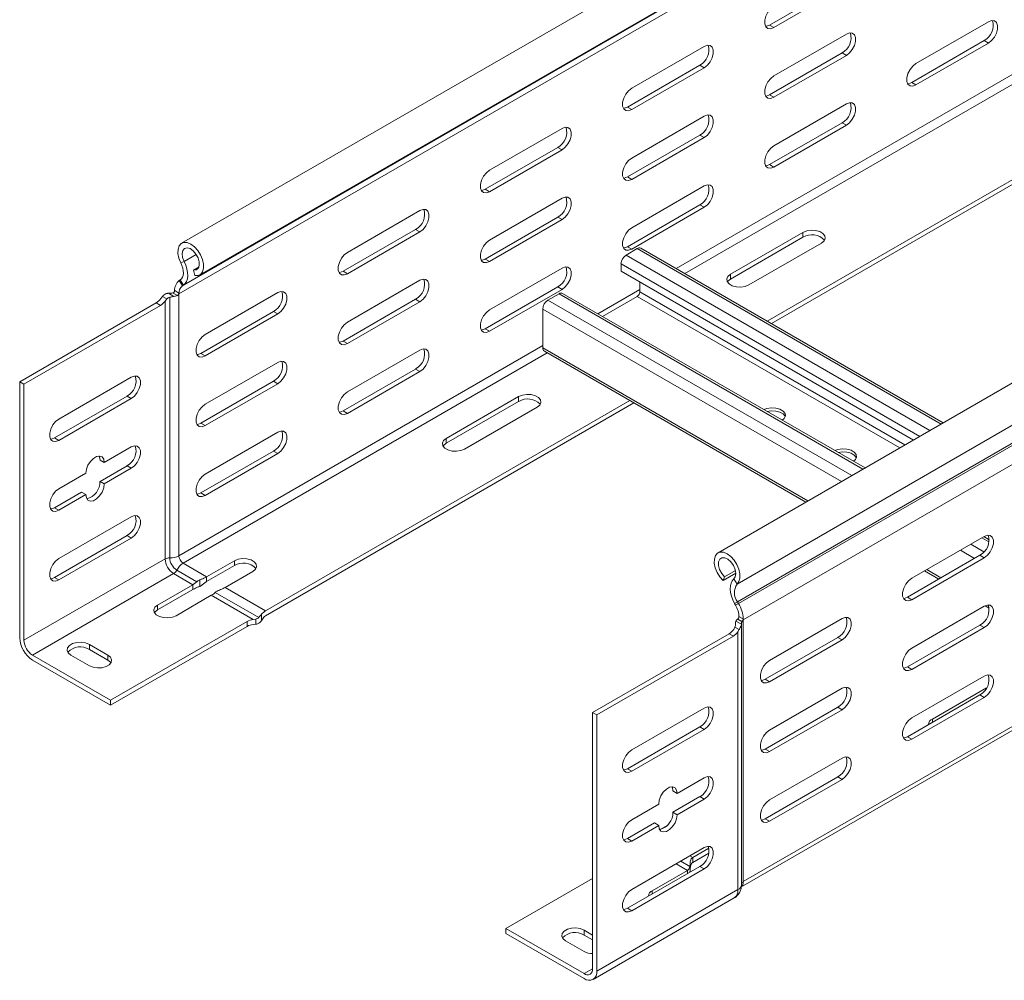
# Model space of a CAD drawing. Header units: millimetres. Extents: x -6 to 3617, y -5324 to -345.
# Tile 1 of 43: x 110 to 355, y -4894 to -4655. Entities that reach past the tile are written whole.
import ezdxf

# ---------------------------------------------------------------- set-up
doc = ezdxf.new("R2010")
doc.units = ezdxf.units.MM

msp = doc.modelspace()

# ---------------------------------------------------------------- linework, layer by layer
at = {"color": 7, "linetype": 'Continuous', "lineweight": 15}
for p, q in [((536.81, -4487.56), (150.02, -4710.85)), ((154.57, -4718.73), (541.36, -4495.44)), ((150.22, -4721.44), (537.01, -4498.15)), ((150.46, -4721.28), (537.25, -4497.99)), ((149.34, -4723.46), (536.13, -4500.18)), ((670.21, -4564.57), (283.42, -4787.86)), ((288.17, -4795.6), (674.96, -4572.31)), ((288.29, -4800.01), (675.08, -4576.72)), ((288.54, -4800.44), (675.33, -4577.16)), ((289.65, -4804.52), (676.49, -4581.2)), ((295.64, -4730.25), (470.06, -4629.56)), ((296.7, -4730.86), (471.12, -4630.17)), ((296.25, -4656.61), (314.28, -4646.21)), ((315.34, -4646.82), (297.31, -4657.23)), ((296.25, -4656.61), (297.31, -4657.23)), ((332.66, -4666.21), (350.69, -4655.8)), ((297.31, -4669.27), (315.34, -4658.86)), ((261.95, -4672.33), (279.98, -4661.92)), ((331.6, -4670.91), (349.63, -4660.5)), ((350.69, -4661.11), (332.66, -4671.52)), ((349.63, -4660.5), (350.69, -4661.11)), ((296.25, -4673.97), (314.28, -4663.56)), ((315.34, -4664.17), (297.31, -4674.58)), ((314.28, -4663.56), (315.34, -4664.17)), ((260.89, -4677.03), (278.92, -4666.62)), ((279.98, -4667.23), (261.95, -4677.64)), ((278.92, -4666.62), (279.98, -4667.23)), ((331.6, -4670.91), (332.66, -4671.52)), ((296.25, -4673.97), (297.31, -4674.58)), ((260.89, -4677.03), (261.95, -4677.64)), ((297.31, -4686.62), (315.34, -4676.21)), ((261.95, -4689.68), (279.98, -4679.27)), ((296.25, -4691.32), (314.28, -4680.91)), ((315.34, -4681.52), (297.31, -4691.93)), ((314.28, -4680.91), (315.34, -4681.52)), ((226.6, -4692.74), (244.63, -4682.33)), ((260.89, -4694.38), (278.92, -4683.97)), ((278.92, -4683.97), (279.98, -4684.58)), ((279.98, -4684.58), (261.95, -4694.99)), ((225.54, -4697.44), (243.57, -4687.03)), ((244.63, -4687.64), (226.6, -4698.05)), ((243.57, -4687.03), (244.63, -4687.64)), ((296.25, -4691.32), (297.31, -4691.93)), ((260.89, -4694.38), (261.95, -4694.99)), ((261.95, -4707.03), (279.98, -4696.62)), ((225.54, -4697.44), (226.6, -4698.05)), ((226.6, -4710.09), (244.63, -4699.68)), ((260.89, -4711.73), (278.92, -4701.32)), ((278.92, -4701.32), (279.98, -4701.93)), ((191.24, -4713.15), (209.27, -4702.74)), ((279.98, -4701.93), (261.95, -4712.34)), ((225.54, -4714.79), (243.57, -4704.38)), ((244.63, -4704.99), (226.6, -4715.4)), ((243.57, -4704.38), (244.63, -4704.99)), ((190.18, -4717.85), (208.21, -4707.44)), ((209.27, -4708.05), (191.24, -4718.46)), ((208.21, -4707.44), (209.27, -4708.05)), ((304.55, -4708.16), (286.52, -4718.57)), ((304.55, -4709.38), (304.55, -4708.16)), ((286.52, -4719.79), (304.55, -4709.38)), ((291.12, -4721.22), (309.15, -4710.81)), ((260.57, -4713.8), (263.33, -4712.21)), ((260.89, -4711.73), (261.95, -4712.34)), ((339.42, -4755.53), (264.23, -4712.12)), ((289.08, -4870.98), (561.59, -4713.66)), ((149.82, -4715.73), (150.64, -4715.42)), ((225.54, -4714.79), (226.6, -4715.4)), ((259.3, -4717.8), (259.3, -4716)), ((154.35, -4716.75), (152.97, -4717.54)), ((153.3, -4718.9), (152.97, -4717.54)), ((190.18, -4717.85), (191.24, -4718.46)), ((226.6, -4727.44), (244.63, -4717.03)), ((332.04, -4759.79), (259.3, -4717.8)), ((286.52, -4719.79), (286.52, -4718.57)), ((149.45, -4720.15), (149.69, -4719.99)), ((150.22, -4721.44), (149.45, -4720.15)), ((149.69, -4719.99), (150.46, -4721.28)), ((191.24, -4730.5), (209.27, -4720.09)), ((263.97, -4720.49), (263.97, -4722.98)), ((146.72, -4723.3), (148.09, -4724.09)), ((148.96, -4723.85), (147.93, -4723.25)), ((148.29, -4722.64), (149.34, -4723.25)), ((149.34, -4723.25), (149.34, -4723.46)), ((149.34, -4788.57), (149.34, -4723.46)), ((150.22, -4721.44), (150.46, -4721.28)), ((155.89, -4733.56), (173.92, -4723.15)), ((225.54, -4732.14), (243.57, -4721.73)), ((244.63, -4722.34), (226.6, -4732.75)), ((241.13, -4725.02), (243.88, -4723.43)), ((243.57, -4721.73), (244.63, -4722.34)), ((319.98, -4766.75), (244.78, -4723.34)), ((143.7, -4725.7), (109.75, -4745.29)), ((144.76, -4726.31), (143.7, -4725.7)), ((144.85, -4724.63), (145.24, -4724.1)), ((145.24, -4724.1), (146.33, -4724.73)), ((146.33, -4724.73), (145.91, -4725.25)), ((145.91, -4789.33), (145.91, -4725.25)), ((147.06, -4789.08), (147.06, -4724.31)), ((190.18, -4735.2), (208.21, -4724.79)), ((209.27, -4725.4), (191.24, -4735.81)), ((208.21, -4724.79), (209.27, -4725.4)), ((263.33, -4724.08), (254.7, -4729.06)), ((110.81, -4745.91), (144.76, -4726.31)), ((154.82, -4738.26), (172.86, -4727.85)), ((173.92, -4728.46), (155.89, -4738.87)), ((172.86, -4727.85), (173.92, -4728.46)), ((239.85, -4736.9), (239.85, -4727.23)), ((225.54, -4732.14), (226.6, -4732.75)), ((190.18, -4735.2), (191.24, -4735.81)), ((154.82, -4738.26), (155.89, -4738.87)), ((191.24, -4747.85), (209.27, -4737.44)), ((240.23, -4737.72), (305.25, -4775.25)), ((155.89, -4750.91), (173.92, -4740.5)), ((190.18, -4752.55), (208.21, -4742.14)), ((209.27, -4742.75), (191.24, -4753.16)), ((208.21, -4742.14), (209.27, -4742.75)), ((109.75, -4745.29), (109.75, -4808.98)), ((109.75, -4745.29), (110.81, -4745.91)), ((137.5, -4744.17), (119.47, -4754.58)), ((154.82, -4755.61), (172.86, -4745.2)), ((172.86, -4745.2), (173.92, -4745.81)), ((110.81, -4809.6), (110.81, -4745.91)), ((173.92, -4745.81), (155.89, -4756.22)), ((136.44, -4748.87), (118.41, -4759.28)), ((119.47, -4759.89), (137.5, -4749.48)), ((136.44, -4748.87), (137.5, -4749.48)), ((170.91, -4802.25), (261.46, -4749.98)), ((170.91, -4803.47), (262.52, -4750.59)), ((233.84, -4748.98), (215.81, -4759.39)), ((215.81, -4760.61), (233.84, -4750.2)), ((233.84, -4750.2), (233.84, -4748.98)), ((190.18, -4752.55), (191.24, -4753.16)), ((220.41, -4762.04), (238.44, -4751.63)), ((154.82, -4755.61), (155.89, -4756.22)), ((155.89, -4768.26), (173.92, -4757.85)), ((118.41, -4759.28), (119.47, -4759.89)), ((215.81, -4760.61), (215.81, -4759.39)), ((137.5, -4761.53), (130.78, -4765.4)), ((154.82, -4772.96), (172.86, -4762.55)), ((172.86, -4762.55), (173.92, -4763.16)), ((129.72, -4764.79), (130.78, -4765.4)), ((173.92, -4763.16), (155.89, -4773.57)), ((136.44, -4766.22), (129.72, -4770.1)), ((130.78, -4770.71), (137.5, -4766.83)), ((136.44, -4766.22), (137.5, -4766.83)), ((126.19, -4768.06), (119.47, -4771.93)), ((129.72, -4770.1), (130.78, -4770.71)), ((125.13, -4772.75), (118.41, -4776.63)), ((119.47, -4777.24), (126.19, -4773.36)), ((125.13, -4772.75), (126.19, -4773.36)), ((154.82, -4772.96), (155.89, -4773.57)), ((118.41, -4776.63), (119.47, -4777.24)), ((137.5, -4778.88), (119.47, -4789.29)), ((136.44, -4783.57), (118.41, -4793.98)), ((119.47, -4794.59), (137.5, -4784.18)), ((136.44, -4783.57), (137.5, -4784.18)), ((349.63, -4783.77), (331.6, -4794.18)), ((350.87, -4784.58), (349.55, -4783.82)), ((145.91, -4789.33), (110.81, -4809.6)), ((163.13, -4789.8), (156.24, -4793.78)), ((163.13, -4791.02), (163.13, -4789.8)), ((348.57, -4788.46), (330.54, -4798.87)), ((331.6, -4799.49), (349.63, -4789.08)), ((349.63, -4789.08), (348.57, -4788.46)), ((148.82, -4792.14), (153.81, -4795.02)), ((150.41, -4790.41), (156.24, -4793.78)), ((156.24, -4795), (163.13, -4791.02)), ((287.74, -4792.21), (285.02, -4793.78)), ((148.03, -4793.01), (112.93, -4813.27)), ((118.41, -4793.98), (119.47, -4794.59)), ((148.03, -4793.01), (152.81, -4795.76)), ((154.52, -4796.19), (154.52, -4794.58)), ((156.24, -4795), (156.24, -4793.78)), ((160.84, -4796.43), (167.73, -4792.45)), ((287.85, -4792.93), (284.69, -4794.75)), ((284.69, -4794.75), (285.02, -4793.78)), ((288.17, -4795.6), (287.35, -4794.35)), ((334.81, -4792.32), (338.35, -4794.37)), ((144.04, -4800.82), (152.81, -4795.76)), ((152.81, -4796.99), (144.04, -4802.05)), ((152.81, -4796.99), (152.81, -4795.76)), ((160.84, -4796.43), (170.91, -4802.25)), ((157.4, -4798.41), (148.64, -4803.47)), ((157.4, -4798.41), (167.82, -4804.43)), ((158.4, -4797.67), (169.21, -4803.91)), ((331.6, -4799.49), (330.54, -4798.87)), ((144.04, -4802.05), (144.04, -4800.82)), ((288.29, -4800.01), (287.53, -4800.41)), ((287.77, -4800.84), (287.53, -4800.41)), ((287.77, -4800.84), (288.54, -4800.44)), ((288.54, -4800.44), (288.29, -4800.01)), ((349.63, -4801.12), (331.6, -4811.53)), ((349.85, -4801.01), (350.86, -4801.59)), ((167.82, -4804.43), (168.47, -4804.32)), ((168.47, -4804.32), (168.47, -4805.58)), ((169.91, -4803.12), (169.91, -4804.7)), ((288.32, -4804.3), (289.35, -4804.89)), ((289.7, -4804.28), (288.64, -4803.67)), ((314.28, -4804.18), (296.25, -4814.59)), ((166.32, -4804.9), (132.37, -4824.5)), ((166.32, -4806.12), (132.37, -4825.72)), ((166.32, -4806.12), (166.32, -4804.9)), ((168.47, -4805.58), (167.82, -4805.65)), ((287.63, -4806.3), (287.33, -4806.89)), ((288.72, -4806.93), (287.63, -4806.3)), ((287.77, -4805.41), (287.77, -4805.77)), ((289.26, -4805.59), (287.89, -4804.8)), ((288.39, -4807.5), (288.72, -4806.93)), ((289.27, -4870.36), (289.27, -4805.44)), ((289.35, -4804.89), (289.71, -4804.69)), ((289.71, -4869.6), (289.71, -4804.69)), ((348.57, -4805.82), (330.54, -4816.23)), ((331.6, -4816.84), (349.63, -4806.43)), ((349.63, -4806.43), (348.57, -4805.82)), ((252.23, -4827.55), (286.18, -4807.95)), ((287.24, -4808.56), (253.29, -4828.16)), ((286.18, -4807.95), (287.24, -4808.56)), ((288.39, -4871.58), (288.39, -4807.5)), ((313.22, -4808.88), (295.19, -4819.28)), ((314.28, -4809.49), (313.22, -4808.88)), ((127.07, -4810.62), (131.67, -4813.27)), ((127.07, -4811.84), (127.07, -4810.62)), ((131.67, -4814.5), (127.07, -4811.84)), ((296.25, -4819.9), (314.28, -4809.49)), ((132.37, -4824.5), (112.93, -4813.27)), ((127.07, -4815.92), (122.47, -4813.27)), ((131.67, -4814.5), (131.67, -4813.27)), ((112.93, -4814.5), (132.37, -4825.72)), ((331.6, -4816.84), (330.54, -4816.23)), ((349.63, -4818.47), (331.6, -4828.88)), ((296.25, -4819.9), (295.19, -4819.28)), ((314.28, -4821.53), (296.25, -4831.94)), ((336.73, -4829.19), (350.23, -4821.4)), ((348.57, -4823.17), (330.54, -4833.58)), ((331.6, -4834.19), (349.63, -4823.78)), ((349.63, -4823.78), (348.57, -4823.17)), ((132.37, -4825.72), (132.37, -4824.5)), ((261.95, -4836.84), (279.98, -4826.43)), ((313.22, -4826.23), (295.19, -4836.64)), ((314.28, -4826.84), (313.22, -4826.23)), ((252.23, -4891.24), (252.23, -4827.55)), ((253.29, -4828.16), (252.23, -4827.55)), ((253.29, -4828.16), (253.29, -4891.85)), ((296.25, -4837.25), (314.28, -4826.84)), ((260.89, -4841.53), (278.92, -4831.12)), ((279.98, -4831.73), (278.92, -4831.12)), ((279.98, -4831.73), (261.95, -4842.14)), ((331.6, -4834.19), (330.54, -4833.58)), ((296.25, -4837.25), (295.19, -4836.64)), ((314.28, -4838.88), (296.25, -4849.29)), ((261.95, -4842.14), (260.89, -4841.53)), ((313.22, -4843.58), (295.19, -4853.99)), ((314.28, -4844.19), (313.22, -4843.58)), ((273.27, -4847.66), (279.98, -4843.78)), ((296.25, -4854.6), (314.28, -4844.19)), ((273.27, -4847.66), (272.2, -4847.04)), ((272.2, -4852.35), (278.92, -4848.47)), ((279.98, -4849.09), (278.92, -4848.47)), ((261.95, -4854.19), (268.67, -4850.31)), ((279.98, -4849.09), (273.27, -4852.96)), ((273.27, -4852.96), (272.2, -4852.35)), ((260.89, -4858.88), (267.61, -4855.01)), ((268.67, -4855.62), (261.95, -4859.5)), ((268.67, -4855.62), (267.61, -4855.01)), ((269.03, -4856.64), (270.78, -4855.63)), ((296.25, -4854.6), (295.19, -4853.99)), ((261.95, -4859.5), (260.89, -4858.88)), ((261.95, -4871.54), (279.98, -4861.13)), ((277.15, -4863.58), (281.16, -4861.27)), ((281.16, -4862.5), (277.15, -4864.81)), ((276.5, -4866.72), (276.5, -4865.06)), ((277.15, -4863.58), (277.15, -4864.81)), ((260.89, -4876.23), (278.92, -4865.83)), ((279.98, -4866.44), (261.95, -4876.85)), ((275.84, -4866.79), (267.08, -4871.85)), ((279.98, -4866.44), (278.92, -4865.83)), ((252.23, -4868.79), (230.66, -4881.24)), ((253.29, -4891.85), (288.39, -4871.58)), ((252.36, -4893.91), (287.46, -4873.64)), ((261.95, -4876.85), (260.89, -4876.23)), ((230.66, -4882.46), (230.66, -4881.24)), ((230.66, -4881.24), (250.11, -4892.46)), ((250.11, -4893.69), (230.66, -4882.46)), ((252.23, -4882.87), (250.11, -4881.65)), ((250.11, -4882.87), (250.11, -4881.65)), ((250.11, -4882.87), (252.23, -4884.09)), ((245.51, -4884.3), (250.11, -4886.95))]:
    msp.add_line(p, q, dxfattribs=at)
at = {"color": 8, "linetype": 'Continuous', "lineweight": 15}
for p, q in [((273.01, -4717.18), (448.45, -4615.9)), ((275.13, -4718.41), (449.55, -4617.72)), ((150.64, -4715.42), (153.67, -4713.67)), ((336.14, -4757.42), (260.57, -4713.8)), ((338.9, -4755.83), (263.33, -4712.21)), ((289.71, -4869.6), (561.59, -4712.65)), ((333.59, -4758.89), (259.3, -4716)), ((319.45, -4767.05), (243.88, -4723.43)), ((253.56, -4728.41), (263.97, -4722.4)), ((329.89, -4761.03), (263.97, -4722.98)), ((316.69, -4768.65), (241.13, -4725.02)), ((328.61, -4761.77), (263.33, -4724.08)), ((314.15, -4770.12), (239.85, -4727.23)), ((149.34, -4788.57), (239.85, -4736.32)), ((150.41, -4790.41), (240.95, -4738.14)), ((305.77, -4774.95), (239.85, -4736.9)), ((350.8, -4785.15), (349.02, -4784.12)), ((347.25, -4789.23), (343.72, -4787.19)), ((349.57, -4787.63), (346.26, -4785.72)), ((338.88, -4794.06), (335.34, -4792.02)), ((350.67, -4800.87), (350.57, -4800.81)), ((336.73, -4830.01), (336.73, -4829.19)), ((277.15, -4863.58), (276.44, -4863.17)), ((275.84, -4866.79), (273.01, -4865.15)), ((276.42, -4865.8), (274.16, -4864.49)), ((275.84, -4867.6), (275.84, -4866.79)), ((267.08, -4872.66), (267.08, -4871.85)), ((252.23, -4891.24), (250.11, -4892.46))]:
    msp.add_line(p, q, dxfattribs=at)
at = {"color": 7, "linetype": 'Continuous', "lineweight": 15, "flags": 128}
for points in [[(297.31, -4657.23), (296.52, -4657.52), (295.83, -4657.46), (295.32, -4657.05), (295.04, -4656.34), (295.04, -4655.42), (295.32, -4654.4), (295.83, -4653.39), (296.52, -4652.53), (297.31, -4651.92)], [(295.24, -4656.93), (295.46, -4656.91), (296.25, -4656.61)], [(350.69, -4655.8), (351.48, -4655.51), (352.17, -4655.57), (352.68, -4655.98), (352.96, -4656.69), (352.96, -4657.61), (352.68, -4658.64), (352.17, -4659.64), (351.48, -4660.5), (350.69, -4661.11)], [(315.34, -4658.86), (316.12, -4658.57), (316.82, -4658.63), (317.33, -4659.04), (317.6, -4659.75), (317.6, -4660.67), (317.33, -4661.69), (316.82, -4662.7), (316.12, -4663.56), (315.34, -4664.17)], [(279.98, -4661.92), (280.77, -4661.63), (281.46, -4661.69), (281.97, -4662.1), (282.25, -4662.81), (282.25, -4663.73), (281.97, -4664.75), (281.46, -4665.75), (280.77, -4666.61), (279.98, -4667.23)], [(332.66, -4671.52), (331.88, -4671.81), (331.18, -4671.75), (330.67, -4671.34), (330.4, -4670.63), (330.4, -4669.71), (330.67, -4668.69), (331.18, -4667.69), (331.88, -4666.83), (332.66, -4666.21)], [(297.31, -4674.58), (296.52, -4674.87), (295.83, -4674.81), (295.32, -4674.4), (295.04, -4673.69), (295.04, -4672.77), (295.32, -4671.75), (295.83, -4670.74), (296.52, -4669.89), (297.31, -4669.27)], [(330.6, -4671.22), (330.82, -4671.2), (331.6, -4670.91)], [(261.95, -4677.64), (261.17, -4677.93), (260.47, -4677.87), (259.96, -4677.46), (259.69, -4676.75), (259.69, -4675.83), (259.96, -4674.81), (260.47, -4673.8), (261.17, -4672.94), (261.95, -4672.33)], [(295.24, -4674.28), (295.46, -4674.26), (296.25, -4673.97)], [(259.89, -4677.34), (260.1, -4677.32), (260.89, -4677.03)], [(315.34, -4676.21), (316.12, -4675.92), (316.82, -4675.98), (317.33, -4676.39), (317.6, -4677.1), (317.6, -4678.02), (317.33, -4679.05), (316.82, -4680.05), (316.12, -4680.91), (315.34, -4681.52)], [(279.98, -4679.27), (280.77, -4678.98), (281.46, -4679.04), (281.97, -4679.45), (282.25, -4680.16), (282.25, -4681.08), (281.97, -4682.1), (281.46, -4683.11), (280.77, -4683.97), (279.98, -4684.58)], [(244.63, -4682.33), (245.41, -4682.04), (246.1, -4682.1), (246.62, -4682.51), (246.89, -4683.22), (246.89, -4684.14), (246.62, -4685.16), (246.1, -4686.16), (245.41, -4687.02), (244.63, -4687.64)], [(297.31, -4691.93), (296.52, -4692.22), (295.83, -4692.16), (295.32, -4691.75), (295.04, -4691.04), (295.04, -4690.12), (295.32, -4689.1), (295.83, -4688.1), (296.52, -4687.24), (297.31, -4686.62)], [(261.95, -4694.99), (261.17, -4695.28), (260.47, -4695.22), (259.96, -4694.81), (259.69, -4694.1), (259.69, -4693.18), (259.96, -4692.16), (260.47, -4691.16), (261.17, -4690.3), (261.95, -4689.68)], [(295.24, -4691.63), (295.46, -4691.61), (296.25, -4691.32)], [(226.6, -4698.05), (225.81, -4698.34), (225.12, -4698.28), (224.61, -4697.87), (224.33, -4697.16), (224.33, -4696.24), (224.61, -4695.22), (225.12, -4694.21), (225.81, -4693.35), (226.6, -4692.74)], [(259.89, -4694.69), (260.1, -4694.67), (260.89, -4694.38)], [(279.98, -4696.62), (280.77, -4696.33), (281.46, -4696.39), (281.97, -4696.8), (282.25, -4697.51), (282.25, -4698.43), (281.97, -4699.46), (281.46, -4700.46), (280.77, -4701.32), (279.98, -4701.93)], [(224.53, -4697.75), (224.75, -4697.73), (225.54, -4697.44)], [(244.63, -4699.68), (245.41, -4699.39), (246.1, -4699.45), (246.62, -4699.86), (246.89, -4700.57), (246.89, -4701.49), (246.62, -4702.51), (246.1, -4703.52), (245.41, -4704.38), (244.63, -4704.99)], [(209.27, -4702.74), (210.06, -4702.45), (210.75, -4702.51), (211.26, -4702.92), (211.54, -4703.63), (211.54, -4704.55), (211.26, -4705.57), (210.75, -4706.58), (210.06, -4707.43), (209.27, -4708.05)], [(261.95, -4712.34), (261.17, -4712.63), (260.47, -4712.57), (259.96, -4712.16), (259.69, -4711.45), (259.69, -4710.53), (259.96, -4709.51), (260.47, -4708.51), (261.17, -4707.65), (261.95, -4707.03)], [(309.15, -4710.81), (309.8, -4710.28), (310.09, -4709.65), (309.99, -4709), (309.52, -4708.41), (308.72, -4707.95), (307.69, -4707.67), (306.57, -4707.62), (305.48, -4707.78), (304.55, -4708.16)], [(153.3, -4718.9), (154.11, -4718.91), (154.78, -4718.59), (155.25, -4717.97), (155.49, -4717.09), (155.47, -4716.04), (155.21, -4714.88), (154.71, -4713.72), (154.02, -4712.64), (153.19, -4711.74), (152.29, -4711.07), (151.39, -4710.7), (150.57, -4710.66), (149.88, -4710.94), (149.38, -4711.53), (149.12, -4712.38), (149.11, -4713.42), (149.35, -4714.57), (149.82, -4715.73)], [(226.6, -4715.4), (225.81, -4715.69), (225.12, -4715.63), (224.61, -4715.22), (224.33, -4714.51), (224.33, -4713.59), (224.61, -4712.57), (225.12, -4711.57), (225.81, -4710.71), (226.6, -4710.09)], [(152.97, -4717.54), (153.65, -4717.51), (154.16, -4717.12), (154.42, -4716.43), (154.41, -4715.52), (154.12, -4714.51), (153.59, -4713.55), (152.9, -4712.74), (152.12, -4712.21), (151.37, -4712.01), (150.74, -4712.17), (150.31, -4712.68), (150.14, -4713.46), (150.26, -4714.42), (150.64, -4715.42)], [(191.24, -4718.46), (190.45, -4718.75), (189.76, -4718.69), (189.25, -4718.28), (188.98, -4717.57), (188.98, -4716.65), (189.25, -4715.63), (189.76, -4714.62), (190.45, -4713.76), (191.24, -4713.15)], [(259.89, -4712.04), (260.1, -4712.02), (260.89, -4711.73)], [(149.82, -4715.73), (150.11, -4716.39), (150.32, -4717.05), (150.44, -4717.69), (150.47, -4718.3), (150.41, -4718.85), (150.25, -4719.33), (150.01, -4719.71), (149.69, -4719.99)], [(150.64, -4715.42), (151.04, -4716.32), (151.32, -4717.23), (151.49, -4718.12), (151.53, -4718.96), (151.44, -4719.71), (151.23, -4720.37), (150.9, -4720.9), (150.46, -4721.28)], [(224.53, -4715.1), (224.75, -4715.08), (225.54, -4714.79)], [(189.17, -4718.16), (189.39, -4718.14), (190.18, -4717.85)], [(244.63, -4717.03), (245.41, -4716.74), (246.1, -4716.8), (246.62, -4717.21), (246.89, -4717.92), (246.89, -4718.84), (246.62, -4719.87), (246.1, -4720.87), (245.41, -4721.73), (244.63, -4722.34)], [(286.52, -4718.57), (285.88, -4719.1), (285.58, -4719.73), (285.68, -4720.38), (286.16, -4720.97), (286.96, -4721.43), (287.98, -4721.71), (289.1, -4721.76), (290.2, -4721.59), (291.12, -4721.22)], [(209.27, -4720.09), (210.06, -4719.8), (210.75, -4719.86), (211.26, -4720.27), (211.54, -4720.98), (211.54, -4721.9), (211.26, -4722.92), (210.75, -4723.93), (210.06, -4724.79), (209.27, -4725.4)], [(285.75, -4720.51), (285.88, -4720.33), (286.52, -4719.79)], [(173.92, -4723.15), (174.7, -4722.86), (175.39, -4722.92), (175.91, -4723.33), (176.18, -4724.04), (176.18, -4724.96), (175.91, -4725.98), (175.39, -4726.99), (174.7, -4727.85), (173.92, -4728.46)], [(226.6, -4732.75), (225.81, -4733.04), (225.12, -4732.98), (224.61, -4732.57), (224.33, -4731.86), (224.33, -4730.94), (224.61, -4729.92), (225.12, -4728.92), (225.81, -4728.06), (226.6, -4727.44)], [(191.24, -4735.81), (190.45, -4736.1), (189.76, -4736.04), (189.25, -4735.63), (188.98, -4734.92), (188.98, -4734), (189.25, -4732.98), (189.76, -4731.98), (190.45, -4731.12), (191.24, -4730.5)], [(224.53, -4732.45), (224.75, -4732.43), (225.54, -4732.14)], [(155.89, -4738.87), (155.1, -4739.16), (154.41, -4739.1), (153.9, -4738.69), (153.62, -4737.98), (153.62, -4737.06), (153.9, -4736.04), (154.41, -4735.03), (155.1, -4734.17), (155.89, -4733.56)], [(189.17, -4735.51), (189.39, -4735.49), (190.18, -4735.2)], [(153.82, -4738.57), (154.04, -4738.55), (154.82, -4738.26)], [(209.27, -4737.44), (210.06, -4737.15), (210.75, -4737.21), (211.26, -4737.62), (211.54, -4738.33), (211.54, -4739.25), (211.26, -4740.28), (210.75, -4741.28), (210.06, -4742.14), (209.27, -4742.75)], [(173.92, -4740.5), (174.7, -4740.21), (175.39, -4740.27), (175.91, -4740.68), (176.18, -4741.39), (176.18, -4742.31), (175.91, -4743.33), (175.39, -4744.34), (174.7, -4745.2), (173.92, -4745.81)], [(137.5, -4749.48), (138.29, -4748.87), (138.98, -4748.01), (139.49, -4747.01), (139.76, -4745.98), (139.76, -4745.06), (139.49, -4744.35), (138.98, -4743.94), (138.29, -4743.88), (137.5, -4744.17)], [(191.24, -4753.16), (190.45, -4753.45), (189.76, -4753.39), (189.25, -4752.98), (188.98, -4752.27), (188.98, -4751.35), (189.25, -4750.33), (189.76, -4749.33), (190.45, -4748.47), (191.24, -4747.85)], [(238.44, -4751.63), (239.09, -4751.1), (239.38, -4750.47), (239.28, -4749.82), (238.8, -4749.23), (238.01, -4748.77), (236.98, -4748.49), (235.86, -4748.44), (234.77, -4748.61), (233.84, -4748.98)], [(155.89, -4756.22), (155.1, -4756.51), (154.41, -4756.45), (153.9, -4756.04), (153.62, -4755.33), (153.62, -4754.41), (153.9, -4753.39), (154.41, -4752.39), (155.1, -4751.53), (155.89, -4750.91)], [(189.17, -4752.86), (189.39, -4752.84), (190.18, -4752.55)], [(299.41, -4754.88), (299.9, -4754.45), (300.19, -4753.82), (300.09, -4753.17), (299.62, -4752.58), (298.82, -4752.12), (297.79, -4751.84), (296.67, -4751.78), (295.58, -4751.95), (294.83, -4752.23)], [(300.14, -4754.02), (300.09, -4753.9), (299.62, -4753.31), (298.82, -4752.85), (297.79, -4752.58), (296.67, -4752.52), (295.61, -4752.68)], [(119.47, -4754.58), (118.68, -4755.2), (117.99, -4756.06), (117.48, -4757.06), (117.21, -4758.08), (117.21, -4759), (117.48, -4759.71), (117.99, -4760.12), (118.68, -4760.18), (119.47, -4759.89)], [(153.82, -4755.92), (154.04, -4755.9), (154.82, -4755.61)], [(173.92, -4757.85), (174.7, -4757.56), (175.39, -4757.62), (175.91, -4758.03), (176.18, -4758.74), (176.18, -4759.66), (175.91, -4760.69), (175.39, -4761.69), (174.7, -4762.55), (173.92, -4763.16)], [(118.41, -4759.28), (117.62, -4759.57), (117.4, -4759.59)], [(215.81, -4759.39), (215.17, -4759.92), (214.87, -4760.55), (214.97, -4761.2), (215.45, -4761.79), (216.25, -4762.25), (217.27, -4762.53), (218.39, -4762.58), (219.48, -4762.42), (220.41, -4762.04)], [(137.5, -4766.83), (138.29, -4766.22), (138.98, -4765.36), (139.49, -4764.36), (139.76, -4763.33), (139.76, -4762.41), (139.49, -4761.7), (138.98, -4761.29), (138.29, -4761.23), (137.5, -4761.53)], [(215.04, -4761.33), (215.17, -4761.15), (215.81, -4760.61)], [(317.09, -4765.08), (317.58, -4764.65), (317.87, -4764.02), (317.77, -4763.37), (317.29, -4762.78), (316.5, -4762.32), (315.47, -4762.05), (314.35, -4761.99), (313.26, -4762.16), (312.51, -4762.44)], [(317.82, -4764.23), (317.77, -4764.11), (317.29, -4763.52), (316.5, -4763.06), (315.47, -4762.78), (314.35, -4762.72), (313.28, -4762.89)], [(130.78, -4765.4), (130.64, -4764.58), (130.25, -4764.01), (129.63, -4763.77), (128.88, -4763.89), (128.09, -4764.35), (127.34, -4765.1), (126.72, -4766.04), (126.33, -4767.07), (126.19, -4768.06)], [(129.49, -4763.76), (129.58, -4763.96), (129.72, -4764.79)], [(155.89, -4773.57), (155.1, -4773.86), (154.41, -4773.8), (153.9, -4773.39), (153.62, -4772.68), (153.62, -4771.76), (153.9, -4770.74), (154.41, -4769.74), (155.1, -4768.88), (155.89, -4768.26)], [(119.47, -4771.93), (118.68, -4772.55), (117.99, -4773.41), (117.48, -4774.41), (117.21, -4775.43), (117.21, -4776.36), (117.48, -4777.06), (117.99, -4777.47), (118.68, -4777.54), (119.47, -4777.24)], [(126.19, -4773.36), (126.33, -4774.19), (126.72, -4774.76), (127.34, -4775), (128.09, -4774.88), (128.88, -4774.42), (129.63, -4773.67), (130.25, -4772.73), (130.64, -4771.7), (130.78, -4770.71)], [(153.82, -4773.27), (154.04, -4773.25), (154.82, -4772.96)], [(118.41, -4776.63), (117.62, -4776.92), (117.4, -4776.94)], [(137.5, -4784.18), (138.29, -4783.57), (138.98, -4782.71), (139.49, -4781.71), (139.76, -4780.69), (139.76, -4779.76), (139.49, -4779.05), (138.98, -4778.65), (138.29, -4778.58), (137.5, -4778.88)], [(349.63, -4789.08), (350.42, -4788.46), (351.11, -4787.6), (351.62, -4786.6), (351.9, -4785.58), (351.9, -4784.66), (351.62, -4783.95), (351.11, -4783.54), (350.42, -4783.48), (349.63, -4783.77)], [(119.47, -4789.29), (118.68, -4789.9), (117.99, -4790.76), (117.48, -4791.76), (117.21, -4792.79), (117.21, -4793.71), (117.48, -4794.42), (117.99, -4794.83), (118.68, -4794.89), (119.47, -4794.59)], [(167.73, -4792.45), (168.38, -4791.92), (168.67, -4791.29), (168.57, -4790.64), (168.09, -4790.05), (167.3, -4789.59), (166.27, -4789.31), (165.15, -4789.26), (164.06, -4789.43), (163.13, -4789.8)], [(284.69, -4794.75), (283.88, -4793.82), (283.21, -4792.73), (282.74, -4791.56), (282.5, -4790.41), (282.52, -4789.38), (282.78, -4788.53), (283.28, -4787.94), (283.97, -4787.66), (284.8, -4787.71), (285.7, -4788.08), (286.59, -4788.75), (287.42, -4789.66), (288.11, -4790.74), (288.61, -4791.9), (288.87, -4793.06), (288.88, -4794.11), (288.64, -4794.98), (288.17, -4795.6)], [(285.02, -4793.78), (284.34, -4792.95), (283.83, -4791.98), (283.57, -4790.98), (283.58, -4790.08), (283.87, -4789.42), (284.4, -4789.06), (285.09, -4789.06), (285.87, -4789.42), (286.62, -4790.09), (287.25, -4790.98), (287.68, -4791.98), (287.85, -4792.96), (287.73, -4793.78), (287.35, -4794.35)], [(118.41, -4793.98), (117.62, -4794.28), (117.4, -4794.29)], [(287.35, -4794.35), (286.95, -4794.79), (286.67, -4795.36), (286.5, -4796.06), (286.46, -4796.85), (286.55, -4797.71), (286.76, -4798.61), (287.09, -4799.52), (287.53, -4800.41)], [(331.6, -4794.18), (330.82, -4794.79), (330.12, -4795.65), (329.61, -4796.65), (329.34, -4797.68), (329.34, -4798.6), (329.61, -4799.31), (330.12, -4799.72), (330.82, -4799.78), (331.6, -4799.49)], [(330.54, -4798.87), (329.75, -4799.17), (329.54, -4799.19)], [(148.64, -4803.47), (147.71, -4803.85), (146.62, -4804.02), (145.5, -4803.96), (144.48, -4803.68), (143.68, -4803.22), (143.2, -4802.63), (143.1, -4801.98), (143.39, -4801.35), (144.04, -4800.82)], [(144.04, -4802.05), (143.39, -4802.58), (143.27, -4802.76)], [(349.63, -4806.43), (350.42, -4805.81), (351.11, -4804.96), (351.62, -4803.95), (351.9, -4802.93), (351.9, -4802.01), (351.62, -4801.3), (351.11, -4800.89), (350.42, -4800.83), (349.63, -4801.12)], [(314.28, -4809.49), (315.06, -4808.87), (315.75, -4808.01), (316.27, -4807.01), (316.54, -4805.99), (316.54, -4805.07), (316.27, -4804.36), (315.75, -4803.95), (315.06, -4803.89), (314.28, -4804.18)], [(122.47, -4813.27), (121.83, -4812.74), (121.54, -4812.11), (121.63, -4811.46), (122.11, -4810.87), (122.91, -4810.41), (123.93, -4810.13), (125.06, -4810.08), (126.15, -4810.24), (127.07, -4810.62)], [(331.6, -4811.53), (330.82, -4812.14), (330.12, -4813), (329.61, -4814.01), (329.34, -4815.03), (329.34, -4815.95), (329.61, -4816.66), (330.12, -4817.07), (330.82, -4817.13), (331.6, -4816.84)], [(131.67, -4813.27), (132.31, -4813.8), (132.61, -4814.43), (132.51, -4815.08), (132.03, -4815.67), (131.23, -4816.13), (130.21, -4816.41), (129.09, -4816.47), (128, -4816.3), (127.07, -4815.92)], [(132.44, -4815.21), (132.31, -4815.03), (131.67, -4814.5)], [(296.25, -4814.59), (295.46, -4815.2), (294.77, -4816.06), (294.26, -4817.06), (293.98, -4818.09), (293.98, -4819.01), (294.26, -4819.72), (294.77, -4820.13), (295.46, -4820.19), (296.25, -4819.9)], [(330.54, -4816.23), (329.75, -4816.52), (329.54, -4816.54)], [(349.63, -4823.78), (350.42, -4823.17), (351.11, -4822.31), (351.62, -4821.3), (351.9, -4820.28), (351.9, -4819.36), (351.62, -4818.65), (351.11, -4818.24), (350.42, -4818.18), (349.63, -4818.47)], [(295.19, -4819.28), (294.4, -4819.58), (294.18, -4819.6)], [(314.28, -4826.84), (315.06, -4826.23), (315.75, -4825.37), (316.27, -4824.36), (316.54, -4823.34), (316.54, -4822.42), (316.27, -4821.71), (315.75, -4821.3), (315.06, -4821.24), (314.28, -4821.53)], [(279.98, -4826.43), (280.77, -4826.13), (281.46, -4826.2), (281.97, -4826.61), (282.25, -4827.31), (282.25, -4828.24), (281.97, -4829.26), (281.46, -4830.26), (280.77, -4831.12), (279.98, -4831.73)], [(331.6, -4828.88), (330.82, -4829.5), (330.12, -4830.36), (329.61, -4831.36), (329.34, -4832.38), (329.34, -4833.3), (329.61, -4834.01), (330.12, -4834.42), (330.82, -4834.48), (331.6, -4834.19)], [(296.25, -4831.94), (295.46, -4832.55), (294.77, -4833.41), (294.26, -4834.42), (293.98, -4835.44), (293.98, -4836.36), (294.26, -4837.07), (294.77, -4837.48), (295.46, -4837.54), (296.25, -4837.25)], [(330.54, -4833.58), (329.75, -4833.87), (329.54, -4833.89)], [(261.95, -4842.14), (261.17, -4842.44), (260.47, -4842.38), (259.96, -4841.97), (259.69, -4841.26), (259.69, -4840.34), (259.96, -4839.31), (260.47, -4838.31), (261.17, -4837.45), (261.95, -4836.84)], [(295.19, -4836.64), (294.4, -4836.93), (294.18, -4836.95)], [(314.28, -4844.19), (315.06, -4843.58), (315.75, -4842.72), (316.27, -4841.71), (316.54, -4840.69), (316.54, -4839.77), (316.27, -4839.06), (315.75, -4838.65), (315.06, -4838.59), (314.28, -4838.88)], [(259.89, -4841.84), (260.1, -4841.83), (260.89, -4841.53)], [(279.98, -4843.78), (280.77, -4843.48), (281.46, -4843.55), (281.97, -4843.96), (282.25, -4844.67), (282.25, -4845.59), (281.97, -4846.61), (281.46, -4847.61), (280.77, -4848.47), (279.98, -4849.09)], [(268.67, -4850.31), (268.81, -4849.32), (269.21, -4848.29), (269.82, -4847.35), (270.57, -4846.6), (271.37, -4846.14), (272.12, -4846.02), (272.73, -4846.26), (273.13, -4846.83), (273.27, -4847.66)], [(272.2, -4847.04), (272.07, -4846.22), (271.97, -4846.02)], [(296.25, -4849.29), (295.46, -4849.91), (294.77, -4850.77), (294.26, -4851.77), (293.98, -4852.79), (293.98, -4853.71), (294.26, -4854.42), (294.77, -4854.83), (295.46, -4854.89), (296.25, -4854.6)], [(273.27, -4852.96), (273.13, -4853.95), (272.73, -4854.98), (272.12, -4855.93), (271.37, -4856.67), (270.57, -4857.13), (269.82, -4857.25), (269.21, -4857.01), (268.81, -4856.45), (268.67, -4855.62)], [(261.95, -4859.5), (261.17, -4859.79), (260.47, -4859.73), (259.96, -4859.32), (259.69, -4858.61), (259.69, -4857.69), (259.96, -4856.66), (260.47, -4855.66), (261.17, -4854.8), (261.95, -4854.19)], [(295.19, -4853.99), (294.4, -4854.28), (294.18, -4854.3)], [(259.89, -4859.2), (260.1, -4859.18), (260.89, -4858.88)], [(279.98, -4861.13), (280.77, -4860.84), (281.46, -4860.9), (281.97, -4861.31), (282.25, -4862.02), (282.25, -4862.94), (281.97, -4863.96), (281.46, -4864.96), (280.77, -4865.82), (279.98, -4866.44)], [(261.95, -4876.85), (261.17, -4877.14), (260.47, -4877.08), (259.96, -4876.67), (259.69, -4875.96), (259.69, -4875.04), (259.96, -4874.02), (260.47, -4873.01), (261.17, -4872.15), (261.95, -4871.54)], [(259.89, -4876.55), (260.1, -4876.53), (260.89, -4876.23)], [(250.11, -4881.65), (249.18, -4881.27), (248.09, -4881.1), (246.97, -4881.16), (245.95, -4881.44), (245.15, -4881.9), (244.67, -4882.49), (244.57, -4883.14), (244.86, -4883.76), (245.51, -4884.3)]]:
    msp.add_lwpolyline(points, dxfattribs=at)
at = {"color": 7, "linetype": 'Continuous', "lineweight": 15}
for centre, radius, start, end in [((347.59, -4656.72), 4.29, 298.461, 16.6994), ((312.23, -4659.78), 4.29, 298.461, 16.6994), ((276.88, -4662.84), 4.29, 298.461, 16.6994), ((312.23, -4677.13), 4.29, 298.461, 16.6994), ((276.88, -4680.19), 4.29, 298.461, 16.6994), ((241.52, -4683.25), 4.29, 298.461, 16.6994), ((276.88, -4697.54), 4.29, 298.461, 16.6994), ((241.52, -4700.6), 4.29, 298.461, 16.6994), ((206.17, -4703.66), 4.29, 298.461, 16.6994), ((306.8, -4713.04), 4.29, 43.3127, 121.5348), ((262.06, -4716.13), 2.77, 122.6055, 177.3945), ((263.86, -4712.94), 0.905, 65.6929, 125.6176), ((241.52, -4717.95), 4.29, 298.461, 16.6994), ((151.25, -4722.51), 2.97, 127.3656, 182.5816), ((206.17, -4721.01), 4.29, 298.461, 16.6994), ((146.97, -4728.49), 5.19, 88.1574, 92.7705), ((147.24, -4720.98), 2.33, 267.4521, 290.3222), ((147.52, -4722.61), 0.764, 302.5897, 339.0143), ((151.64, -4723.25), 2.3, 128.011, 185.256), ((170.81, -4724.07), 4.29, 298.461, 16.6994), ((244.41, -4724.17), 0.905, 65.6929, 125.6176), ((262.59, -4722.91), 1.38, 302.6055, 357.3945), ((141.62, -4722.28), 4, 301.278, 323.9141), ((142.68, -4722.89), 4, 301.278, 323.9141), ((147.39, -4719.95), 4.2, 279.6131, 291.9744), ((242.62, -4727.35), 2.77, 122.6055, 177.3945), ((206.17, -4738.36), 4.29, 298.461, 16.6994), ((240.74, -4736.99), 0.887, 173.7012, 234.9867), ((170.81, -4741.42), 4.29, 298.461, 16.6994), ((134.39, -4745.09), 4.29, 298.461, 16.6994), ((236.09, -4753.86), 4.29, 43.3127, 121.5348), ((170.81, -4758.78), 4.29, 298.461, 16.6994), ((134.39, -4762.45), 4.29, 298.461, 16.6994), ((125.43, -4770.21), 4.29, 283.3052, 1.5396), ((134.39, -4779.8), 4.29, 298.461, 16.6994), ((346.53, -4784.69), 4.29, 298.461, 16.6994), ((146.94, -4791.28), 2.2, 86.9965, 117.8735), ((150.52, -4789.12), 4.61, 182.6055, 237.3945), ((147.29, -4784.68), 4.4, 266.9965, 297.8735), ((150.89, -4788.9), 3.84, 182.6055, 237.3945), ((151.65, -4788.47), 2.31, 182.6055, 237.3945), ((146.86, -4791.14), 2.2, 302.1215, 333.0042), ((152.75, -4794.14), 4.4, 122.1215, 153.0042), ((165.38, -4794.68), 4.29, 43.3127, 121.5348), ((291.22, -4797.72), 3.72, 145.2373, 218.045), ((282.21, -4804.09), 6.44, 1.8773, 30.2825), ((280.96, -4804.84), 8.76, 3.6538, 30.0967), ((346.53, -4802.04), 4.29, 298.461, 16.6994), ((168.25, -4808.41), 4, 96.0849, 118.7167), ((172.89, -4805.55), 3.85, 121.0042, 140.8682), ((165.55, -4801.89), 5.19, 327.229, 331.8429), ((172.08, -4805.34), 2.2, 122.1215, 153.0042), ((289.33, -4805.59), 1.64, 128.0627, 151.2918), ((288.94, -4804.25), 0.764, 302.5897, 339.0143), ((311.17, -4805.1), 4.29, 298.461, 16.6994), ((168.25, -4809.63), 4, 96.0849, 118.7167), ((284.1, -4804.53), 4, 301.278, 323.9141), ((288.27, -4805.44), 1, 351.7017, 5.5144), ((290, -4805.36), 0.728, 113.5672, 179.451), ((116.66, -4808.67), 6.92, 182.6055, 237.3945), ((285.16, -4805.14), 4, 301.278, 323.9141), ((115.41, -4809.39), 4.61, 182.6055, 237.3945), ((124.83, -4815.5), 4.29, 58.4652, 136.6873), ((346.53, -4819.39), 4.29, 298.461, 16.6994), ((311.17, -4822.45), 4.29, 298.461, 16.6994), ((276.88, -4827.35), 4.29, 298.461, 16.6994), ((337.32, -4830.62), 1.55, 112.4764, 176.2034), ((311.17, -4839.8), 4.29, 298.461, 16.6994), ((276.88, -4844.7), 4.29, 298.461, 16.6994), ((267.91, -4852.47), 4.29, 283.3052, 1.5396), ((276.88, -4862.05), 4.29, 298.461, 16.6994), ((267.67, -4873.28), 1.55, 112.4764, 176.2034), ((247.86, -4886.53), 4.29, 58.4652, 136.6873), ((252.33, -4882.71), 4.79, 242.3161, 268.7785), ((250.94, -4891.45), 1.31, 230.7967, 9.214), ((251.35, -4892.16), 1.97, 230.7967, 9.214)]:
    msp.add_arc(centre, radius, start, end, dxfattribs=at)
at = {"color": 8, "linetype": 'Continuous', "lineweight": 15}
for centre, radius, start, end in [((287.79, -4870.22), 1.49, 293.9863, 354.6936), ((288.28, -4869.78), 1.44, 303.847, 7.2768), ((290.07, -4870.34), 0.821, 116.1505, 165.3203), ((286.25, -4871.86), 2.16, 304.0564, 7.2558)]:
    msp.add_arc(centre, radius, start, end, dxfattribs=at)
at = {"color": 7, "linetype": 'Continuous', "lineweight": 15}
for points, knots in [([(145.24, -4724.1), (145.3, -4724.03), (145.48, -4723.79), (145.89, -4723.49), (146.36, -4723.33), (146.64, -4723.31), (146.72, -4723.3)], [0, 0, 0, 0, 0.155649, 0.514564, 0.854568, 1, 1, 1, 1]), ([(148.23, -4722.88), (148.25, -4722.83), (148.28, -4722.75), (148.29, -4722.67), (148.29, -4722.64)], [0, 0, 0, 0, 0.614497, 1, 1, 1, 1]), ([(149.34, -4723.25), (149.34, -4723.3), (149.33, -4723.4), (149.27, -4723.55), (149.18, -4723.69), (149.07, -4723.79), (148.99, -4723.83), (148.96, -4723.85)], [0, 0, 0, 0, 0.2140405, 0.4280875, 0.6418686, 0.8546218, 1, 1, 1, 1]), ([(147.06, -4724.31), (146.91, -4724.35), (146.64, -4724.44), (146.43, -4724.64), (146.33, -4724.73)], [0, 0, 0, 0, 0.5246304, 1, 1, 1, 1]), ([(148.09, -4724.09), (147.83, -4724.14), (147.48, -4724.21), (147.14, -4724.29), (147.06, -4724.31)], [0, 0, 0, 0, 0.747394, 1, 1, 1, 1]), ([(153.81, -4795.02), (153.98, -4794.88), (154.2, -4794.69), (154.46, -4794.6), (154.52, -4794.58)], [0, 0, 0, 0, 0.771658, 1, 1, 1, 1]), ([(154.52, -4794.58), (154.77, -4794.48), (155.22, -4794.31), (155.82, -4794.01), (156.12, -4793.85), (156.24, -4793.78)], [0, 0, 0, 0, 0.407021, 0.751647, 1, 1, 1, 1]), ([(152.81, -4795.76), (152.92, -4795.69), (153.14, -4795.55), (153.5, -4795.29), (153.71, -4795.11), (153.81, -4795.02)], [0, 0, 0, 0, 0.346327, 0.691474, 1, 1, 1, 1]), ([(154.52, -4796.19), (154.28, -4796.28), (153.82, -4796.45), (153.22, -4796.75), (152.93, -4796.92), (152.81, -4796.99)], [0, 0, 0, 0, 0.407021, 0.751647, 1, 1, 1, 1]), ([(155.24, -4795.75), (155.07, -4795.89), (154.85, -4796.07), (154.58, -4796.17), (154.52, -4796.19)], [0, 0, 0, 0, 0.771658, 1, 1, 1, 1]), ([(156.24, -4795), (156.13, -4795.07), (155.9, -4795.21), (155.54, -4795.47), (155.34, -4795.66), (155.24, -4795.75)], [0, 0, 0, 0, 0.346327, 0.691474, 1, 1, 1, 1]), ([(160.84, -4796.43), (160.67, -4796.53), (160.33, -4796.71), (159.72, -4797.01), (159.32, -4797.15), (159.12, -4797.23)], [0, 0, 0, 0, 0.333665, 0.666043, 1, 1, 1, 1]), ([(158.4, -4797.67), (158.27, -4797.79), (158.01, -4798.02), (157.65, -4798.27), (157.46, -4798.38), (157.4, -4798.41)], [0, 0, 0, 0, 0.406592, 0.81534, 1, 1, 1, 1]), ([(159.12, -4797.23), (158.92, -4797.32), (158.66, -4797.43), (158.45, -4797.63), (158.4, -4797.67)], [0, 0, 0, 0, 0.771596, 1, 1, 1, 1]), ([(168.47, -4804.32), (168.51, -4804.31), (168.72, -4804.26), (168.98, -4804.13), (169.16, -4803.96), (169.21, -4803.91)], [0, 0, 0, 0, 0.131563, 0.745362, 1, 1, 1, 1]), ([(169.21, -4803.91), (169.39, -4803.71), (169.63, -4803.45), (169.85, -4803.19), (169.91, -4803.12)], [0, 0, 0, 0, 0.747776, 1, 1, 1, 1]), ([(288.64, -4803.67), (288.64, -4803.72), (288.63, -4803.81), (288.57, -4803.97), (288.49, -4804.12), (288.4, -4804.23), (288.34, -4804.28), (288.32, -4804.3)], [0, 0, 0, 0, 0.214041, 0.428088, 0.641869, 0.854622, 1, 1, 1, 1]), ([(289.65, -4804.52), (289.67, -4804.47), (289.7, -4804.39), (289.7, -4804.31), (289.7, -4804.28)], [0, 0, 0, 0, 0.6144972, 1, 1, 1, 1]), ([(169.91, -4804.7), (169.78, -4804.87), (169.51, -4805.22), (168.98, -4805.5), (168.62, -4805.56), (168.47, -4805.58)], [0, 0, 0, 0, 0.373783, 0.74931, 1, 1, 1, 1]), ([(287.77, -4805.54), (287.77, -4805.66), (287.76, -4805.9), (287.67, -4806.17), (287.63, -4806.3)], [0, 0, 0, 0, 0.52463, 1, 1, 1, 1]), ([(287.89, -4804.8), (287.83, -4804.97), (287.76, -4805.19), (287.77, -4805.47), (287.77, -4805.54)], [0, 0, 0, 0, 0.747394, 1, 1, 1, 1]), ([(288.72, -4806.93), (288.76, -4806.85), (288.88, -4806.58), (289.09, -4806.16), (289.22, -4805.81), (289.25, -4805.64), (289.26, -4805.59)], [0, 0, 0, 0, 0.155649, 0.514564, 0.854568, 1, 1, 1, 1]), ([(276.5, -4864.99), (276.49, -4865.19), (276.49, -4865.46), (276.44, -4865.74), (276.42, -4865.8)], [0, 0, 0, 0, 0.771596, 1, 1, 1, 1]), ([(277.15, -4863.58), (277.01, -4863.69), (276.73, -4863.91), (276.51, -4864.43), (276.5, -4864.8), (276.5, -4864.99)], [0, 0, 0, 0, 0.333665, 0.666043, 1, 1, 1, 1]), ([(276.57, -4865.79), (276.62, -4865.63), (276.7, -4865.29), (276.92, -4864.96), (277.1, -4864.84), (277.15, -4864.81)], [0, 0, 0, 0, 0.406592, 0.81534, 1, 1, 1, 1]), ([(276.42, -4865.8), (276.38, -4865.97), (276.3, -4866.3), (276.07, -4866.63), (275.9, -4866.75), (275.84, -4866.79)], [0, 0, 0, 0, 0.406592, 0.81534, 1, 1, 1, 1]), ([(276.4, -4867.28), (276.42, -4867.24), (276.5, -4867.07), (276.49, -4866.87), (276.49, -4866.72)], [0, 0, 0, 0, 0.237409, 1, 1, 1, 1]), ([(276.51, -4866.47), (276.51, -4866.31), (276.52, -4866.09), (276.56, -4865.86), (276.57, -4865.79)], [0, 0, 0, 0, 0.725465, 1, 1, 1, 1]), ([(287.46, -4873.64), (287.47, -4873.64), (287.8, -4873.5), (288.31, -4873), (288.88, -4872.21), (289.21, -4871.3), (289.25, -4870.68), (289.27, -4870.36)], [0, 0, 0, 0, 0.008192, 0.274241, 0.520199, 0.757148, 1, 1, 1, 1])]:
    msp.add_open_spline(points, degree=3, knots=knots, dxfattribs=at)

doc.saveas('drawing.dxf')
